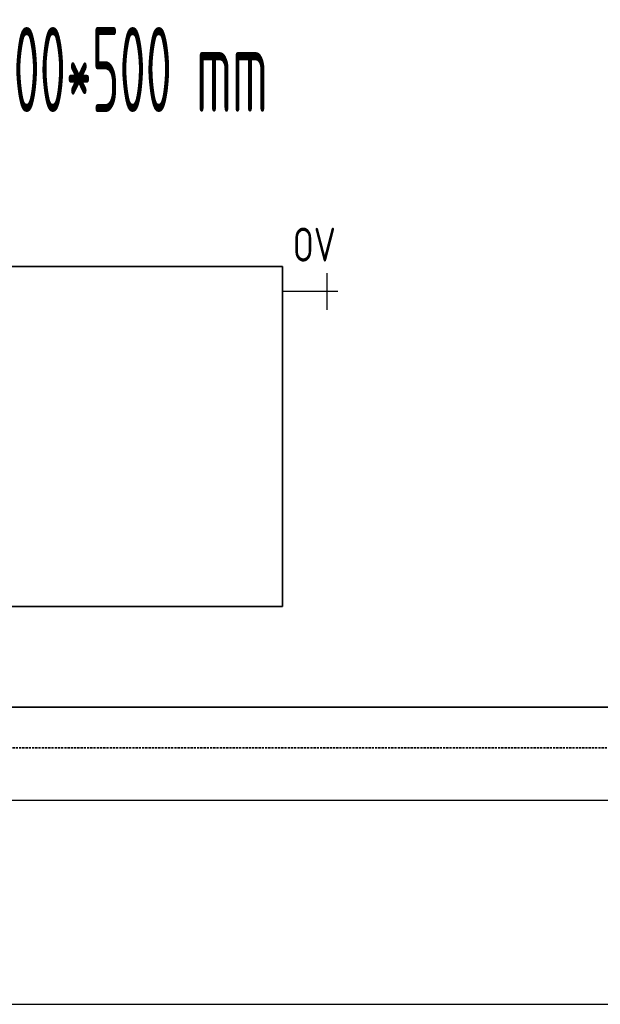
# Model space of a CAD drawing. Header units: millimetres. Extents: x 60394 to 199354, y 20895 to 166073.
# Tile 49 of 256: x 72666 to 73521, y 23395 to 24843. Entities that reach past the tile are written whole.
import ezdxf
from ezdxf.enums import TextEntityAlignment as Align

# ---------------------------------------------------------------- set-up
doc = ezdxf.new("R2010")
doc.units = ezdxf.units.MM
doc.linetypes.add('VERDECKT', pattern=[9.525, 6.35, -3.175])
for name, color, linetype, lineweight in [('JS_VYT_POPIS - OBECNĚ', 7, 'Continuous', 5), ('UT_SCHÉMA_POPIS', 7, 'VERDECKT', 5), ('UT_SCHÉMA_PŘÍVOD', 10, 'Continuous', 35), ('UT_SCHÉMA_SYMBOLY', 7, 'Continuous', 25), ('UT_SCHÉMA_ZPÁTEČKA', 172, 'VERDECKT', 35), ('UT_ZAŘÍZENÍ - OT', 3, 'Continuous', 35)]:
    doc.layers.add(name, color=color, linetype=linetype, lineweight=lineweight)
doc.styles.add('ISO 2.5', font='isocp.shx', dxfattribs={"width": 0.8, "height": 2.5})
doc.styles.add('VZT_POPIS', font='isocp.shx', dxfattribs={"width": 0.6, "height": 125})

msp = doc.modelspace()

# ---------------------------------------------------------------- linework, layer by layer
for p, q in [((64740.6, 23695.4), (199354.4, 23695.4)), ((64740.6, 23395.4), (199354.4, 23395.4))]:
    msp.add_line(p, q)
at = {"layer": 'UT_SCHÉMA_PŘÍVOD'}
msp.add_line((73952, 23832.3), (67666.7, 23832.3), dxfattribs=at)
at = {"layer": 'UT_SCHÉMA_SYMBOLY'}
for p, q in [((73118.7, 24416.6), (73118.7, 24470.6)), ((73134.7, 24443.6), (73052.9, 24443.6))]:
    msp.add_line(p, q, dxfattribs=at)
at = {"layer": 'UT_SCHÉMA_ZPÁTEČKA', "ltscale": 0.5}
msp.add_line((74006.9, 23772.3), (67116.7, 23772.3), dxfattribs=at)
at = {"layer": 'UT_ZAŘÍZENÍ - OT', "linetype": 'Continuous'}
for p, q in [((73052.9, 24480.2), (71852.9, 24480.2)), ((73052.9, 23980.2), (73052.9, 24480.2)), ((71852.9, 23980.2), (73052.9, 23980.2))]:
    msp.add_line(p, q, dxfattribs=at)

# ---------------------------------------------------------------- texts
at = {"layer": 'JS_VYT_POPIS - OBECNĚ', "style": 'VZT_POPIS', "width": 0.5}
msp.add_text('D-OT VK typ 20 - 1200*500 mm', height=125, dxfattribs=at).set_placement((72472.2, 24770), align=Align.MIDDLE_CENTER)
at = {"layer": 'UT_SCHÉMA_POPIS', "style": 'ISO 2.5', "width": 0.8}
msp.add_text('OV', height=50, dxfattribs=at).set_placement((73068.3, 24512.5), align=Align.MIDDLE_LEFT)

doc.saveas('drawing.dxf')
